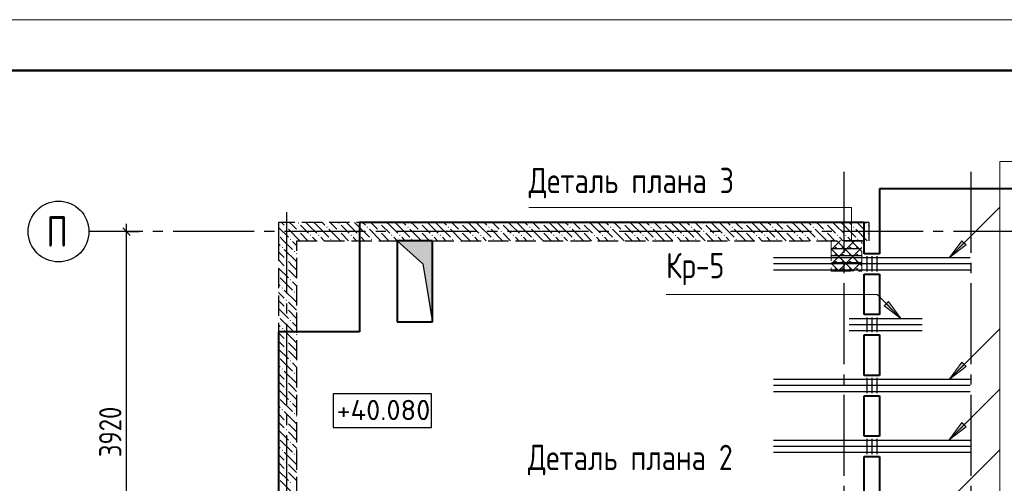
# Model space of a CAD drawing. Header units: millimetres. Extents: x 40580 to 1168286, y -220995 to 81020.
# Tile 177 of 194: x 487385 to 497101, y -90942 to -86368. Entities that reach past the tile are written whole.
import ezdxf

# ---------------------------------------------------------------- set-up
doc = ezdxf.new("R2010")
doc.units = ezdxf.units.MM
for name, pattern in [('______2', [270, 200, -70]), ('______5', [1100, 800, -100, 100, -100]), ('CENTER', [2, 1.25, -0.25, 0.25, -0.25])]:
    doc.linetypes.add(name, pattern=pattern)
for name, color, linetype, lineweight in [('S1 Стержни арматуры фон', 7, 'Continuous', 25), ('Standard', 7, 'Continuous', 25), ('Вспомогательная арматура', 52, 'Continuous', 25), ('Высотные отметки', 7, 'Continuous', 25), ('ЖБ Перекрытие верхний уровень', 7, 'Continuous', 35), ('ОСИ', 7, 'CENTER', 15), ('Основная', 7, 'Continuous', 40), ('Позиционная метка номер позиции', 7, 'Continuous', 13), ('Поперечное армирование AW фон', 7, 'Continuous', 25), ('Примечания', 7, 'Continuous', 13)]:
    doc.layers.add(name, color=color, linetype=linetype, lineweight=lineweight)
doc.layers.add('ЖБ Стена верхний уровень', color=7, linetype='______2', true_color=0x656565)
doc.layers.add('Тонкие', color=7, linetype='Continuous')
doc.layers.add('ФВ-2', color=7, linetype='Continuous')
doc.styles.add('GOST 2.304', font='isocpeur.ttf', dxfattribs={"width": 0.8})
doc.styles.add('GOST 2.304-81', font='txt')
doc.styles.add('ISOCPEUR', font='isocpeur.ttf')

msp = doc.modelspace()

# ---------------------------------------------------------------- hatches: boundary and pattern name
at = {"layer": 'ЖБ Стена верхний уровень', "linetype": 'Continuous', "lineweight": -3, "transparency": 33554687}
for points in [[(490009.3, -88415.3), (490015.8, -88408.8), (490022.3, -88415.3), (490015.8, -88421.8)], [(490129.3, -88375.3), (490135.8, -88368.8), (490142.3, -88375.3), (490135.8, -88381.8)], [(490409.3, -88415.3), (490415.8, -88408.8), (490422.3, -88415.3), (490415.8, -88421.8)], [(490529.3, -88375.3), (490535.8, -88368.8), (490542.3, -88375.3), (490535.8, -88381.8)], [(490809.3, -88415.3), (490815.8, -88408.8), (490822.3, -88415.3), (490815.8, -88421.8)], [(490929.3, -88375.3), (490935.8, -88368.8), (490942.3, -88375.3), (490935.8, -88381.8)], [(491209.3, -88415.3), (491215.8, -88408.8), (491222.3, -88415.3), (491215.8, -88421.8)], [(491329.3, -88375.3), (491335.8, -88368.8), (491342.3, -88375.3), (491335.8, -88381.8)], [(491609.3, -88415.3), (491615.8, -88408.8), (491622.3, -88415.3), (491615.8, -88421.8)], [(491729.3, -88375.3), (491735.8, -88368.8), (491742.3, -88375.3), (491735.8, -88381.8)], [(492009.3, -88415.3), (492015.8, -88408.8), (492022.3, -88415.3), (492015.8, -88421.8)], [(492129.3, -88375.3), (492135.8, -88368.8), (492142.3, -88375.3), (492135.8, -88381.8)], [(492409.3, -88415.3), (492415.8, -88408.8), (492422.3, -88415.3), (492415.8, -88421.8)], [(492529.3, -88375.3), (492535.8, -88368.8), (492542.3, -88375.3), (492535.8, -88381.8)], [(492809.3, -88415.3), (492815.8, -88408.8), (492822.3, -88415.3), (492815.8, -88421.8)], [(492929.3, -88375.3), (492935.8, -88368.8), (492942.3, -88375.3), (492935.8, -88381.8)], [(493209.3, -88415.3), (493215.8, -88408.8), (493222.3, -88415.3), (493215.8, -88421.8)], [(493329.3, -88375.3), (493335.8, -88368.8), (493342.3, -88375.3), (493335.8, -88381.8)], [(493609.3, -88415.3), (493615.8, -88408.8), (493622.3, -88415.3), (493615.8, -88421.8)], [(493729.3, -88375.3), (493735.8, -88368.8), (493742.3, -88375.3), (493735.8, -88381.8)], [(494009.3, -88415.3), (494015.8, -88408.8), (494022.3, -88415.3), (494015.8, -88421.8)], [(494129.3, -88375.3), (494135.8, -88368.8), (494142.3, -88375.3), (494135.8, -88381.8)], [(494409.3, -88415.3), (494415.8, -88408.8), (494422.3, -88415.3), (494415.8, -88421.8)], [(494529.3, -88375.3), (494535.8, -88368.8), (494542.3, -88375.3), (494535.8, -88381.8)], [(494809.3, -88415.3), (494815.8, -88408.8), (494822.3, -88415.3), (494815.8, -88421.8)], [(494929.3, -88375.3), (494935.8, -88368.8), (494942.3, -88375.3), (494935.8, -88381.8)], [(495209.3, -88415.3), (495215.8, -88408.8), (495222.3, -88415.3), (495215.8, -88421.8)], [(495329.3, -88375.3), (495335.8, -88368.8), (495342.3, -88375.3), (495335.8, -88381.8)], [(495609.3, -88415.3), (495615.8, -88408.8), (495622.3, -88415.3), (495615.8, -88421.8)], [(495729.3, -88375.3), (495735.8, -88368.8), (495742.3, -88375.3), (495735.8, -88381.8)], [(489938.8, -88491.9), (489942.3, -88495.3), (489938.8, -88498.8)], [(490129.3, -88455.3), (490135.8, -88448.8), (490142.3, -88455.3), (490135.8, -88461.8)], [(490249.3, -88495.3), (490255.8, -88488.8), (490262.3, -88495.3), (490255.8, -88501.8)], [(490329.3, -88495.3), (490335.8, -88488.8), (490342.3, -88495.3), (490335.8, -88501.8)], [(490529.3, -88455.3), (490535.8, -88448.8), (490542.3, -88455.3), (490535.8, -88461.8)], [(490649.3, -88495.3), (490655.8, -88488.8), (490662.3, -88495.3), (490655.8, -88501.8)], [(490729.3, -88495.3), (490735.8, -88488.8), (490742.3, -88495.3), (490735.8, -88501.8)], [(490929.3, -88455.3), (490935.8, -88448.8), (490942.3, -88455.3), (490935.8, -88461.8)], [(491049.3, -88495.3), (491055.8, -88488.8), (491062.3, -88495.3), (491055.8, -88501.8)], [(491129.3, -88495.3), (491135.8, -88488.8), (491142.3, -88495.3), (491135.8, -88501.8)], [(491329.3, -88455.3), (491335.8, -88448.8), (491342.3, -88455.3), (491335.8, -88461.8)], [(491449.3, -88495.3), (491455.8, -88488.8), (491462.3, -88495.3), (491455.8, -88501.8)], [(491529.3, -88495.3), (491535.8, -88488.8), (491542.3, -88495.3), (491535.8, -88501.8)], [(491729.3, -88455.3), (491735.8, -88448.8), (491742.3, -88455.3), (491735.8, -88461.8)], [(491849.3, -88495.3), (491855.8, -88488.8), (491862.3, -88495.3), (491855.8, -88501.8)], [(491929.3, -88495.3), (491935.8, -88488.8), (491942.3, -88495.3), (491935.8, -88501.8)], [(492129.3, -88455.3), (492135.8, -88448.8), (492142.3, -88455.3), (492135.8, -88461.8)], [(492249.3, -88495.3), (492255.8, -88488.8), (492262.3, -88495.3), (492255.8, -88501.8)], [(492329.3, -88495.3), (492335.8, -88488.8), (492342.3, -88495.3), (492335.8, -88501.8)], [(492529.3, -88455.3), (492535.8, -88448.8), (492542.3, -88455.3), (492535.8, -88461.8)], [(492649.3, -88495.3), (492655.8, -88488.8), (492662.3, -88495.3), (492655.8, -88501.8)], [(492729.3, -88495.3), (492735.8, -88488.8), (492742.3, -88495.3), (492735.8, -88501.8)], [(492929.3, -88455.3), (492935.8, -88448.8), (492942.3, -88455.3), (492935.8, -88461.8)], [(493049.3, -88495.3), (493055.8, -88488.8), (493062.3, -88495.3), (493055.8, -88501.8)], [(493129.3, -88495.3), (493135.8, -88488.8), (493142.3, -88495.3), (493135.8, -88501.8)], [(493329.3, -88455.3), (493335.8, -88448.8), (493342.3, -88455.3), (493335.8, -88461.8)], [(493449.3, -88495.3), (493455.8, -88488.8), (493462.3, -88495.3), (493455.8, -88501.8)], [(493529.3, -88495.3), (493535.8, -88488.8), (493542.3, -88495.3), (493535.8, -88501.8)], [(493729.3, -88455.3), (493735.8, -88448.8), (493742.3, -88455.3), (493735.8, -88461.8)], [(493849.3, -88495.3), (493855.8, -88488.8), (493862.3, -88495.3), (493855.8, -88501.8)], [(493929.3, -88495.3), (493935.8, -88488.8), (493942.3, -88495.3), (493935.8, -88501.8)], [(494129.3, -88455.3), (494135.8, -88448.8), (494142.3, -88455.3), (494135.8, -88461.8)], [(494249.3, -88495.3), (494255.8, -88488.8), (494262.3, -88495.3), (494255.8, -88501.8)], [(494329.3, -88495.3), (494335.8, -88488.8), (494342.3, -88495.3), (494335.8, -88501.8)], [(494529.3, -88455.3), (494535.8, -88448.8), (494542.3, -88455.3), (494535.8, -88461.8)], [(494649.3, -88495.3), (494655.8, -88488.8), (494662.3, -88495.3), (494655.8, -88501.8)], [(494729.3, -88495.3), (494735.8, -88488.8), (494742.3, -88495.3), (494735.8, -88501.8)], [(494929.3, -88455.3), (494935.8, -88448.8), (494942.3, -88455.3), (494935.8, -88461.8)], [(495049.3, -88495.3), (495055.8, -88488.8), (495062.3, -88495.3), (495055.8, -88501.8)], [(495129.3, -88495.3), (495135.8, -88488.8), (495142.3, -88495.3), (495135.8, -88501.8)], [(495329.3, -88455.3), (495335.8, -88448.8), (495342.3, -88455.3), (495335.8, -88461.8)], [(495449.3, -88495.3), (495455.8, -88488.8), (495462.3, -88495.3), (495455.8, -88501.8)], [(495529.3, -88495.3), (495535.8, -88488.8), (495542.3, -88495.3), (495535.8, -88501.8)], [(495729.3, -88455.3), (495735.8, -88448.8), (495742.3, -88455.3), (495735.8, -88461.8)], [(490049.3, -88535.3), (490055.8, -88528.8), (490062.3, -88535.3), (490055.8, -88541.8)], [(490449.3, -88535.3), (490455.8, -88528.8), (490462.3, -88535.3), (490455.8, -88541.8)], [(490849.3, -88535.3), (490855.8, -88528.8), (490862.3, -88535.3), (490855.8, -88541.8)], [(491249.3, -88535.3), (491255.8, -88528.8), (491262.3, -88535.3), (491255.8, -88541.8)], [(491649.3, -88535.3), (491655.8, -88528.8), (491662.3, -88535.3), (491655.8, -88541.8)], [(492049.3, -88535.3), (492055.8, -88528.8), (492062.3, -88535.3), (492055.8, -88541.8)], [(492449.3, -88535.3), (492455.8, -88528.8), (492462.3, -88535.3), (492455.8, -88541.8)], [(492849.3, -88535.3), (492855.8, -88528.8), (492862.3, -88535.3), (492855.8, -88541.8)], [(493249.3, -88535.3), (493255.8, -88528.8), (493262.3, -88535.3), (493255.8, -88541.8)], [(493649.3, -88535.3), (493655.8, -88528.8), (493662.3, -88535.3), (493655.8, -88541.8)], [(494049.3, -88535.3), (494055.8, -88528.8), (494062.3, -88535.3), (494055.8, -88541.8)], [(494449.3, -88535.3), (494455.8, -88528.8), (494462.3, -88535.3), (494455.8, -88541.8)], [(494849.3, -88535.3), (494855.8, -88528.8), (494862.3, -88535.3), (494855.8, -88541.8)], [(495249.3, -88535.3), (495255.8, -88528.8), (495262.3, -88535.3), (495255.8, -88541.8)], [(495649.3, -88535.3), (495655.8, -88528.8), (495662.3, -88535.3), (495655.8, -88541.8)], [(489969.3, -88615.3), (489975.8, -88608.8), (489982.3, -88615.3), (489975.8, -88621.8)], [(490089.3, -88655.3), (490095.8, -88648.8), (490102.3, -88655.3), (490095.8, -88661.8)], [(490009.3, -88735.3), (490015.8, -88728.8), (490022.3, -88735.3), (490015.8, -88741.8)], [(489938.8, -88891.9), (489942.3, -88895.3), (489938.8, -88898.8)], [(490009.3, -88815.3), (490015.8, -88808.8), (490022.3, -88815.3), (490015.8, -88821.8)], [(490049.3, -88935.3), (490055.8, -88928.8), (490062.3, -88935.3), (490055.8, -88941.8)], [(489969.3, -89015.3), (489975.8, -89008.8), (489982.3, -89015.3), (489975.8, -89021.8)], [(490089.3, -89055.3), (490095.8, -89048.8), (490102.3, -89055.3), (490095.8, -89061.8)], [(490009.3, -89135.3), (490015.8, -89128.8), (490022.3, -89135.3), (490015.8, -89141.8)], [(490009.3, -89215.3), (490015.8, -89208.8), (490022.3, -89215.3), (490015.8, -89221.8)], [(489938.8, -89291.9), (489942.3, -89295.3), (489938.8, -89298.8)], [(490049.3, -89335.3), (490055.8, -89328.8), (490062.3, -89335.3), (490055.8, -89341.8)], [(489969.3, -89415.3), (489975.8, -89408.8), (489982.3, -89415.3), (489975.8, -89421.8)], [(490089.3, -89455.3), (490095.8, -89448.8), (490102.3, -89455.3), (490095.8, -89461.8)], [(490009.3, -89535.3), (490015.8, -89528.8), (490022.3, -89535.3), (490015.8, -89541.8)], [(490009.3, -89615.3), (490015.8, -89608.8), (490022.3, -89615.3), (490015.8, -89621.8)], [(489938.8, -89691.9), (489942.3, -89695.3), (489938.8, -89698.8)], [(490049.3, -89735.3), (490055.8, -89728.8), (490062.3, -89735.3), (490055.8, -89741.8)], [(489969.3, -89815.3), (489975.8, -89808.8), (489982.3, -89815.3), (489975.8, -89821.8)], [(490089.3, -89855.3), (490095.8, -89848.8), (490102.3, -89855.3), (490095.8, -89861.8)], [(490009.3, -89935.3), (490015.8, -89928.8), (490022.3, -89935.3), (490015.8, -89941.8)], [(490009.3, -90015.3), (490015.8, -90008.8), (490022.3, -90015.3), (490015.8, -90021.8)], [(489938.8, -90091.9), (489942.3, -90095.3), (489938.8, -90098.8)], [(490049.3, -90135.3), (490055.8, -90128.8), (490062.3, -90135.3), (490055.8, -90141.8)], [(489969.3, -90215.3), (489975.8, -90208.8), (489982.3, -90215.3), (489975.8, -90221.8)], [(490089.3, -90255.3), (490095.8, -90248.8), (490102.3, -90255.3), (490095.8, -90261.8)], [(490009.3, -90335.3), (490015.8, -90328.8), (490022.3, -90335.3), (490015.8, -90341.8)], [(490009.3, -90415.3), (490015.8, -90408.8), (490022.3, -90415.3), (490015.8, -90421.8)], [(489938.8, -90491.9), (489942.3, -90495.3), (489938.8, -90498.8)], [(490049.3, -90535.3), (490055.8, -90528.8), (490062.3, -90535.3), (490055.8, -90541.8)], [(489969.3, -90615.3), (489975.8, -90608.8), (489982.3, -90615.3), (489975.8, -90621.8)], [(490009.3, -90735.3), (490015.8, -90728.8), (490022.3, -90735.3), (490015.8, -90741.8)], [(490089.3, -90655.3), (490095.8, -90648.8), (490102.3, -90655.3), (490095.8, -90661.8)], [(490009.3, -90815.3), (490015.8, -90808.8), (490022.3, -90815.3), (490015.8, -90821.8)], [(489938.8, -90891.9), (489942.3, -90895.3), (489938.8, -90898.8)], [(490049.3, -90935.3), (490055.8, -90928.8), (490062.3, -90935.3), (490055.8, -90941.8)]]:
    msp.add_hatch(color=7, dxfattribs=at).paths.add_polyline_path(points, flags=16)
at = {"layer": 'Позиционная метка номер позиции', "linetype": 'Continuous', "lineweight": 13, "transparency": 33554687}
for points in [[(496725.1, -88591.2), (496555.4, -88718.4), (496682.6, -88548.7)], [(495957.2, -89148.7), (496084.4, -89318.4), (495914.7, -89191.2)], [(496725.1, -89791.2), (496555.4, -89918.4), (496682.6, -89748.7)], [(496725.1, -90385.2), (496555.4, -90512.4), (496682.6, -90342.7)]]:
    msp.add_hatch(color=7, dxfattribs=at).paths.add_polyline_path(points, flags=16)
at = {"layer": 'ФВ-2'}
h = msp.add_hatch(color=256, dxfattribs=at)
h.dxf.hatch_style = 1
h.paths.add_polyline_path([(491438.8, -89297.2), (491364.2, -88778), (491108.8, -88548.5), (491438.8, -88548.5)])
h.paths.add_polyline_path([(491438.8, -89297.2), (491438.8, -88548.5), (491458.8, -88548.5), (491458.8, -89348.5)])

# ---------------------------------------------------------------- linework, layer by layer
at = {"color": 7, "linetype": 'Continuous', "lineweight": 25, "transparency": 33554687}
for centre in [(495438.8, -88618.4), (495438.8, -88688.4), (495508.8, -88618.4), (495508.8, -88688.4), (495578.8, -88618.4), (495578.8, -88688.4), (495648.8, -88618.4), (495648.8, -88688.4), (495438.8, -88758.4), (495508.8, -88758.4), (495578.8, -88758.4), (495648.8, -88758.4), (495438.8, -88828.4), (495508.8, -88828.4), (495578.8, -88828.4), (495648.8, -88828.4)]:
    msp.add_circle(centre, 5, dxfattribs=at)
at = {"layer": 'S1 Стержни арматуры фон', "color": 7, "linetype": 'Continuous', "lineweight": -3, "transparency": 33554687}
for p, q in [((496762.8, -88718.4), (494824.8, -88718.4)), ((496762.8, -88778.4), (494824.8, -88778.4)), ((496761.8, -88718.4), (494825.8, -88718.4)), ((496761.8, -88778.4), (494825.8, -88778.4)), ((496762.8, -88838.4), (494824.8, -88838.4)), ((496761.8, -88838.4), (494825.8, -88838.4)), ((496291.2, -89318.4), (495571.2, -89318.4)), ((496291.2, -89378.4), (495571.2, -89378.4)), ((495743.8, -89305.4), (495743.8, -89451.4)), ((495793.8, -89305.4), (495793.8, -89451.4)), ((495843.8, -89305.4), (495843.8, -89451.4)), ((496291.2, -89438.4), (495571.2, -89438.4)), ((496762.8, -89918.4), (494824.8, -89918.4)), ((496761.8, -89918.4), (494825.8, -89918.4)), ((496762.8, -89978.4), (494824.8, -89978.4)), ((496762.8, -90038.4), (494824.8, -90038.4)), ((496761.8, -89978.4), (494825.8, -89978.4)), ((496761.8, -90038.4), (494825.8, -90038.4)), ((496762.8, -90518.4), (494824.8, -90518.4)), ((496761.8, -90518.4), (494825.8, -90518.4)), ((496762.8, -90578.4), (494824.8, -90578.4)), ((496762.8, -90638.4), (494824.8, -90638.4)), ((496761.8, -90578.4), (494825.8, -90578.4)), ((496761.8, -90638.4), (494825.8, -90638.4))]:
    msp.add_line(p, q, dxfattribs=at)
at = {"layer": 'Standard', "color": 7, "linetype": 'Continuous', "lineweight": -3, "transparency": 33554687}
for p, q in [((488438.8, -88458.4), (488438.8, -88383.4)), ((488438.8, -92378.4), (488438.8, -88458.4))]:
    msp.add_line(p, q, dxfattribs=at)
at = {"layer": 'Standard', "color": 251, "linetype": 'Continuous', "lineweight": -3, "true_color": 0x656565, "transparency": 33554687}
for q in [(488168.3, -88458.4), (488313.8, -88458.4), (488563.8, -88458.4)]:
    msp.add_line((488438.8, -88458.4), q, dxfattribs=at)
at = {"layer": 'Standard', "color": 7, "linetype": 'Continuous', "lineweight": 25, "transparency": 33554687}
msp.add_line((488476.3, -88495.9), (488401.3, -88420.9), dxfattribs=at)
at = {"layer": 'Standard', "color": 7, "linetype": 'Continuous', "lineweight": 13, "transparency": 33554687}
msp.add_lwpolyline([(484468.3, -128368.4), (514168.3, -128368.4), (514168.3, -86368.4), (484468.3, -86368.4), (484468.3, -128368.4)], close=True, dxfattribs=at)
at = {"layer": 'Standard', "color": 7, "linetype": 'Continuous', "lineweight": 50, "transparency": 33554687}
msp.add_lwpolyline([(486468.3, -86868.4), (513668.3, -86868.4), (513668.3, -127868.4), (486468.3, -127868.4), (486468.3, -86868.4)], close=True, dxfattribs=at)
at = {"layer": 'Вспомогательная арматура', "color": 7, "linetype": 'Continuous', "lineweight": 25, "transparency": 33554687}
for p, q in [((495691, -88628.4), (495396, -88628.4)), ((495691, -88698.4), (495396, -88698.4)), ((495691, -88768.4), (495396, -88768.4)), ((495691, -88838.4), (495396, -88838.4))]:
    msp.add_line(p, q, dxfattribs=at)
at = {"layer": 'Высотные отметки', "color": 7, "linetype": 'Continuous', "lineweight": -3, "transparency": 33554687}
msp.add_lwpolyline([(490477.2, -90392.5), (491448.2, -90392.5), (491448.2, -90059.2), (490477.2, -90059.2), (490477.2, -90392.5)], dxfattribs=at)
at = {"layer": 'ЖБ Перекрытие верхний уровень', "color": 7, "linetype": 'Continuous', "lineweight": -3, "transparency": 33554687}
for p, q in [((490738.8, -88368.5), (490738.8, -88548.5)), ((490118.8, -89448.5), (489938.8, -89448.5))]:
    msp.add_line(p, q, dxfattribs=at)
at = {"layer": 'ЖБ Стена верхний уровень', "color": 251, "linetype": '______2', "lineweight": -3, "true_color": 0x656565, "transparency": 33554687}
for p, q in [((495768.8, -88368.5), (489938.8, -88368.5)), ((489938.8, -88368.5), (489938.8, -88548.5)), ((495768.8, -88548.5), (495768.8, -88368.5)), ((489938.8, -88548.5), (489938.8, -91618.5)), ((490118.8, -91618.5), (490118.8, -88548.5)), ((490118.8, -88548.5), (495768.8, -88548.5))]:
    msp.add_line(p, q, dxfattribs=at)
at = {"layer": 'ЖБ Стена верхний уровень', "color": 9, "linetype": 'Continuous', "lineweight": -3, "true_color": 0xc7c7c7, "transparency": 33554687}
for p, q in [((489968.9, -88368.5), (489995.8, -88395.3)), ((490075.8, -88395.3), (490048.9, -88368.5)), ((490115.8, -88435.3), (490075.8, -88395.3)), ((490155.8, -88395.3), (490235.8, -88475.3)), ((490235.8, -88395.3), (490208.9, -88368.5)), ((490235.8, -88395.3), (490315.8, -88475.3)), ((490288.9, -88368.5), (490315.8, -88395.3)), ((490315.8, -88395.3), (490435.8, -88515.3)), ((490368.9, -88368.5), (490395.8, -88395.3)), ((490475.8, -88395.3), (490448.9, -88368.5)), ((490515.8, -88435.3), (490475.8, -88395.3)), ((490555.8, -88395.3), (490635.8, -88475.3)), ((490635.8, -88395.3), (490608.9, -88368.5)), ((490635.8, -88395.3), (490715.8, -88475.3)), ((490688.9, -88368.5), (490715.8, -88395.3)), ((490715.8, -88395.3), (490835.8, -88515.3)), ((490768.9, -88368.5), (490795.8, -88395.3)), ((490875.8, -88395.3), (490848.9, -88368.5)), ((490915.8, -88435.3), (490875.8, -88395.3)), ((490955.8, -88395.3), (491035.8, -88475.3)), ((491035.8, -88395.3), (491008.9, -88368.5)), ((491035.8, -88395.3), (491115.8, -88475.3)), ((491088.9, -88368.5), (491115.8, -88395.3)), ((491115.8, -88395.3), (491235.8, -88515.3)), ((491168.9, -88368.5), (491195.8, -88395.3)), ((491275.8, -88395.3), (491248.9, -88368.5)), ((491315.8, -88435.3), (491275.8, -88395.3)), ((491355.8, -88395.3), (491435.8, -88475.3)), ((491435.8, -88395.3), (491408.9, -88368.5)), ((491435.8, -88395.3), (491515.8, -88475.3)), ((491488.9, -88368.5), (491515.8, -88395.3)), ((491515.8, -88395.3), (491635.8, -88515.3)), ((491568.9, -88368.5), (491595.8, -88395.3)), ((491675.8, -88395.3), (491648.9, -88368.5)), ((491715.8, -88435.3), (491675.8, -88395.3)), ((491755.8, -88395.3), (491835.8, -88475.3)), ((491835.8, -88395.3), (491808.9, -88368.5)), ((491835.8, -88395.3), (491915.8, -88475.3)), ((491888.9, -88368.5), (491915.8, -88395.3)), ((491915.8, -88395.3), (492035.8, -88515.3)), ((491968.9, -88368.5), (491995.8, -88395.3)), ((492075.8, -88395.3), (492048.9, -88368.5)), ((492115.8, -88435.3), (492075.8, -88395.3)), ((492155.8, -88395.3), (492235.8, -88475.3)), ((492235.8, -88395.3), (492208.9, -88368.5)), ((492235.8, -88395.3), (492315.8, -88475.3)), ((492288.9, -88368.5), (492315.8, -88395.3)), ((492315.8, -88395.3), (492435.8, -88515.3)), ((492368.9, -88368.5), (492395.8, -88395.3)), ((492475.8, -88395.3), (492448.9, -88368.5)), ((492515.8, -88435.3), (492475.8, -88395.3)), ((492555.8, -88395.3), (492635.8, -88475.3)), ((492635.8, -88395.3), (492608.9, -88368.5)), ((492635.8, -88395.3), (492715.8, -88475.3)), ((492688.9, -88368.5), (492715.8, -88395.3)), ((492715.8, -88395.3), (492835.8, -88515.3)), ((492768.9, -88368.5), (492795.8, -88395.3)), ((492875.8, -88395.3), (492848.9, -88368.5)), ((492915.8, -88435.3), (492875.8, -88395.3)), ((492955.8, -88395.3), (493035.8, -88475.3)), ((493035.8, -88395.3), (493008.9, -88368.5)), ((493035.8, -88395.3), (493115.8, -88475.3)), ((493088.9, -88368.5), (493115.8, -88395.3)), ((493115.8, -88395.3), (493235.8, -88515.3)), ((493168.9, -88368.5), (493195.8, -88395.3)), ((493275.8, -88395.3), (493248.9, -88368.5)), ((493315.8, -88435.3), (493275.8, -88395.3)), ((493355.8, -88395.3), (493435.8, -88475.3)), ((493435.8, -88395.3), (493408.9, -88368.5)), ((493435.8, -88395.3), (493515.8, -88475.3)), ((493488.9, -88368.5), (493515.8, -88395.3)), ((493515.8, -88395.3), (493635.8, -88515.3)), ((493568.9, -88368.5), (493595.8, -88395.3)), ((493675.8, -88395.3), (493648.9, -88368.5)), ((493715.8, -88435.3), (493675.8, -88395.3)), ((493755.8, -88395.3), (493835.8, -88475.3)), ((493835.8, -88395.3), (493808.9, -88368.5)), ((493835.8, -88395.3), (493915.8, -88475.3)), ((493888.9, -88368.5), (493915.8, -88395.3)), ((493915.8, -88395.3), (494035.8, -88515.3)), ((493968.9, -88368.5), (493995.8, -88395.3)), ((494075.8, -88395.3), (494048.9, -88368.5)), ((494115.8, -88435.3), (494075.8, -88395.3)), ((494155.8, -88395.3), (494235.8, -88475.3)), ((494235.8, -88395.3), (494208.9, -88368.5)), ((494235.8, -88395.3), (494315.8, -88475.3)), ((494288.9, -88368.5), (494315.8, -88395.3)), ((494315.8, -88395.3), (494435.8, -88515.3)), ((494368.9, -88368.5), (494395.8, -88395.3)), ((494475.8, -88395.3), (494448.9, -88368.5)), ((494515.8, -88435.3), (494475.8, -88395.3)), ((494555.8, -88395.3), (494635.8, -88475.3)), ((494635.8, -88395.3), (494608.9, -88368.5)), ((494635.8, -88395.3), (494715.8, -88475.3)), ((494688.9, -88368.5), (494715.8, -88395.3)), ((494715.8, -88395.3), (494835.8, -88515.3)), ((494768.9, -88368.5), (494795.8, -88395.3)), ((494875.8, -88395.3), (494848.9, -88368.5)), ((494915.8, -88435.3), (494875.8, -88395.3)), ((494955.8, -88395.3), (495035.8, -88475.3)), ((495035.8, -88395.3), (495008.9, -88368.5)), ((495035.8, -88395.3), (495115.8, -88475.3)), ((495088.9, -88368.5), (495115.8, -88395.3)), ((495115.8, -88395.3), (495235.8, -88515.3)), ((495168.9, -88368.5), (495195.8, -88395.3)), ((495275.8, -88395.3), (495248.9, -88368.5)), ((495315.8, -88435.3), (495275.8, -88395.3)), ((495355.8, -88395.3), (495435.8, -88475.3)), ((495435.8, -88395.3), (495408.9, -88368.5)), ((495435.8, -88395.3), (495515.8, -88475.3)), ((495488.9, -88368.5), (495515.8, -88395.3)), ((495515.8, -88395.3), (495635.8, -88515.3)), ((495568.9, -88368.5), (495595.8, -88395.3)), ((495675.8, -88395.3), (495648.9, -88368.5)), ((495715.8, -88435.3), (495675.8, -88395.3)), ((495755.8, -88395.3), (495768.8, -88408.4)), ((489938.8, -88418.4), (490035.8, -88515.3)), ((490035.8, -88435.3), (490148.9, -88548.5)), ((490155.8, -88475.3), (490228.9, -88548.5)), ((490435.8, -88435.3), (490548.9, -88548.5)), ((490555.8, -88475.3), (490628.9, -88548.5)), ((490835.8, -88435.3), (490948.9, -88548.5)), ((490955.8, -88475.3), (491028.9, -88548.5)), ((491235.8, -88435.3), (491348.9, -88548.5)), ((491355.8, -88475.3), (491428.9, -88548.5)), ((491635.8, -88435.3), (491748.9, -88548.5)), ((491755.8, -88475.3), (491828.9, -88548.5)), ((492035.8, -88435.3), (492148.9, -88548.5)), ((492155.8, -88475.3), (492228.9, -88548.5)), ((492435.8, -88435.3), (492548.9, -88548.5)), ((492555.8, -88475.3), (492628.9, -88548.5)), ((492835.8, -88435.3), (492948.9, -88548.5)), ((492955.8, -88475.3), (493028.9, -88548.5)), ((493235.8, -88435.3), (493348.9, -88548.5)), ((493355.8, -88475.3), (493428.9, -88548.5)), ((493635.8, -88435.3), (493748.9, -88548.5)), ((493755.8, -88475.3), (493828.9, -88548.5)), ((494035.8, -88435.3), (494148.9, -88548.5)), ((494155.8, -88475.3), (494228.9, -88548.5)), ((494435.8, -88435.3), (494548.9, -88548.5)), ((494555.8, -88475.3), (494628.9, -88548.5)), ((494835.8, -88435.3), (494948.9, -88548.5)), ((494955.8, -88475.3), (495028.9, -88548.5)), ((495235.8, -88435.3), (495348.9, -88548.5)), ((495355.8, -88475.3), (495428.9, -88548.5)), ((495635.8, -88435.3), (495748.9, -88548.5)), ((495755.8, -88475.3), (495768.8, -88488.4)), ((489955.8, -88595.3), (489938.8, -88578.4)), ((489955.8, -88515.3), (489988.9, -88548.5)), ((489988.9, -88548.5), (490075.8, -88635.3)), ((490075.8, -88555.3), (490118.8, -88598.4)), ((490308.9, -88548.5), (490275.8, -88515.3)), ((490355.8, -88515.3), (490388.9, -88548.5)), ((490708.9, -88548.5), (490675.8, -88515.3)), ((490755.8, -88515.3), (490788.9, -88548.5)), ((491108.9, -88548.5), (491075.8, -88515.3)), ((491155.8, -88515.3), (491188.9, -88548.5)), ((491508.9, -88548.5), (491475.8, -88515.3)), ((491555.8, -88515.3), (491588.9, -88548.5)), ((491908.9, -88548.5), (491875.8, -88515.3)), ((491955.8, -88515.3), (491988.9, -88548.5)), ((492308.9, -88548.5), (492275.8, -88515.3)), ((492355.8, -88515.3), (492388.9, -88548.5)), ((492708.9, -88548.5), (492675.8, -88515.3)), ((492755.8, -88515.3), (492788.9, -88548.5)), ((493108.9, -88548.5), (493075.8, -88515.3)), ((493155.8, -88515.3), (493188.9, -88548.5)), ((493508.9, -88548.5), (493475.8, -88515.3)), ((493555.8, -88515.3), (493588.9, -88548.5)), ((493908.9, -88548.5), (493875.8, -88515.3)), ((493955.8, -88515.3), (493988.9, -88548.5)), ((494308.9, -88548.5), (494275.8, -88515.3)), ((494355.8, -88515.3), (494388.9, -88548.5)), ((494708.9, -88548.5), (494675.8, -88515.3)), ((494755.8, -88515.3), (494788.9, -88548.5)), ((495108.9, -88548.5), (495075.8, -88515.3)), ((495155.8, -88515.3), (495188.9, -88548.5)), ((495508.9, -88548.5), (495475.8, -88515.3)), ((495555.8, -88515.3), (495588.9, -88548.5)), ((489938.8, -88658.4), (489995.8, -88715.3)), ((489995.8, -88635.3), (490115.8, -88755.3)), ((490118.8, -88678.4), (490115.8, -88675.3)), ((489938.8, -88738.4), (489995.8, -88795.3)), ((490075.8, -88795.3), (490035.8, -88755.3)), ((490115.8, -88835.3), (490075.8, -88795.3)), ((489938.8, -88818.4), (490035.8, -88915.3)), ((490035.8, -88835.3), (490118.8, -88918.4)), ((489955.8, -88995.3), (489938.8, -88978.4)), ((489955.8, -88915.3), (490075.8, -89035.3)), ((490075.8, -88955.3), (490118.8, -88998.4)), ((489938.8, -89058.4), (489995.8, -89115.3)), ((489995.8, -89035.3), (490115.8, -89155.3)), ((490118.8, -89078.4), (490115.8, -89075.3)), ((489938.8, -89138.4), (489995.8, -89195.3)), ((490075.8, -89195.3), (490035.8, -89155.3)), ((489938.8, -89218.4), (490035.8, -89315.3)), ((490035.8, -89235.3), (490118.8, -89318.4)), ((490115.8, -89235.3), (490075.8, -89195.3)), ((489955.8, -89395.3), (489938.8, -89378.4)), ((489955.8, -89315.3), (490075.8, -89435.3)), ((490075.8, -89355.3), (490118.8, -89398.4)), ((489938.8, -89458.4), (489995.8, -89515.3)), ((489995.8, -89435.3), (490115.8, -89555.3)), ((490118.8, -89478.4), (490115.8, -89475.3)), ((489938.8, -89538.4), (489995.8, -89595.3)), ((490075.8, -89595.3), (490035.8, -89555.3)), ((489938.8, -89618.4), (490035.8, -89715.3)), ((490035.8, -89635.3), (490118.8, -89718.4)), ((490115.8, -89635.3), (490075.8, -89595.3)), ((489955.8, -89715.3), (490075.8, -89835.3)), ((490075.8, -89755.3), (490118.8, -89798.4)), ((489955.8, -89795.3), (489938.8, -89778.4)), ((489938.8, -89858.4), (489995.8, -89915.3)), ((489995.8, -89835.3), (490115.8, -89955.3)), ((489938.8, -89938.4), (489995.8, -89995.3)), ((490075.8, -89995.3), (490035.8, -89955.3)), ((490118.8, -89878.4), (490115.8, -89875.3)), ((489938.8, -90018.4), (490035.8, -90115.3)), ((490035.8, -90035.3), (490118.8, -90118.4)), ((490115.8, -90035.3), (490075.8, -89995.3)), ((489955.8, -90115.3), (490075.8, -90235.3)), ((490075.8, -90155.3), (490118.8, -90198.4)), ((489955.8, -90195.3), (489938.8, -90178.4)), ((489938.8, -90258.4), (489995.8, -90315.3)), ((489995.8, -90235.3), (490115.8, -90355.3)), ((489938.8, -90338.4), (489995.8, -90395.3)), ((490075.8, -90395.3), (490035.8, -90355.3)), ((490118.8, -90278.4), (490115.8, -90275.3)), ((489938.8, -90418.4), (490035.8, -90515.3)), ((490035.8, -90435.3), (490118.8, -90518.4)), ((490115.8, -90435.3), (490075.8, -90395.3)), ((489955.8, -90515.3), (490075.8, -90635.3)), ((489955.8, -90595.3), (489938.8, -90578.4)), ((489995.8, -90635.3), (490115.8, -90755.3)), ((490075.8, -90555.3), (490118.8, -90598.4)), ((489938.8, -90658.4), (489995.8, -90715.3)), ((489938.8, -90738.4), (489995.8, -90795.3)), ((490118.8, -90678.4), (490115.8, -90675.3)), ((489938.8, -90818.4), (490035.8, -90915.3)), ((490075.8, -90795.3), (490035.8, -90755.3)), ((490035.8, -90835.3), (490118.8, -90918.4)), ((490115.8, -90835.3), (490075.8, -90795.3)), ((489955.8, -90915.3), (490075.8, -91035.3))]:
    msp.add_line(p, q, dxfattribs=at)
at = {"layer": 'ОСИ', "color": 8, "linetype": '______5', "lineweight": -3, "transparency": 33554687}
for p, q in [((495518.8, -87868.4), (495518.8, -121308.4)), ((496768.8, -87868.4), (496768.8, -121308.4)), ((490018.8, -88268.4), (490018.8, -121308.4)), ((497398.8, -88458.4), (488068.3, -88458.4))]:
    msp.add_line(p, q, dxfattribs=at)
at = {"layer": 'ОСИ', "color": 7, "linetype": 'Continuous', "lineweight": -3, "transparency": 33554687}
msp.add_circle((487768.3, -88458.4), 300, dxfattribs=at)
at = {"layer": 'Основная', "transparency": 33554687}
for p, q in [((497468.8, -88038.5), (495868.8, -88038.5)), ((495868.8, -88038.5), (495868.8, -88678.5)), ((495718.8, -88368.5), (490738.8, -88368.5)), ((490738.8, -88368.5), (490738.8, -89448.5)), ((495718.8, -88678.5), (495718.8, -88368.5)), ((491458.8, -88548.5), (491108.8, -88548.5)), ((491108.8, -88548.5), (491108.8, -89348.5)), ((491458.8, -89348.5), (491458.8, -88548.5)), ((495868.8, -88678.5), (495718.8, -88678.5)), ((495718.8, -89278.5), (495718.8, -88878.5)), ((495718.8, -88878.5), (495868.8, -88878.5)), ((495868.8, -88878.5), (495868.8, -89278.5)), ((495868.8, -89278.5), (495718.8, -89278.5)), ((491108.8, -89348.5), (491458.8, -89348.5)), ((490738.8, -89448.5), (489938.8, -89448.5)), ((489938.8, -89448.5), (489938.8, -93678.5)), ((495718.8, -89478.5), (495868.8, -89478.5)), ((495718.8, -89878.5), (495718.8, -89478.5)), ((495868.8, -89478.5), (495868.8, -89878.5)), ((495868.8, -89878.5), (495718.8, -89878.5)), ((495718.8, -90478.5), (495718.8, -90078.5)), ((495718.8, -90078.5), (495868.8, -90078.5)), ((495868.8, -90078.5), (495868.8, -90478.5)), ((495868.8, -90478.5), (495718.8, -90478.5)), ((495718.8, -90678.5), (495868.8, -90678.5)), ((495718.8, -91078.5), (495718.8, -90678.5)), ((495868.8, -90678.5), (495868.8, -91078.5))]:
    msp.add_line(p, q, dxfattribs=at)
at = {"layer": 'Позиционная метка номер позиции', "color": 7, "linetype": 'Continuous', "lineweight": 13, "transparency": 33554687}
for p, q in [((496555.4, -88718.4), (496682.6, -88548.7)), ((496725.1, -88591.2), (496555.4, -88718.4)), ((496682.6, -88548.7), (496725.1, -88591.2)), ((496703.8, -88569.9), (496714.5, -88559.3)), ((496555.4, -88718.4), (496555.4, -88718.4)), ((496555.4, -88718.4), (496555.4, -88718.4)), ((496555.4, -88718.4), (496555.4, -88718.4)), ((495914.7, -89191.2), (495957.2, -89148.7)), ((495936, -89169.9), (495925.4, -89159.3)), ((495957.2, -89148.7), (496084.4, -89318.4)), ((496084.4, -89318.4), (495914.7, -89191.2)), ((496084.4, -89318.4), (496084.4, -89318.4)), ((496084.4, -89318.4), (496084.4, -89318.4)), ((496084.4, -89318.4), (496084.4, -89318.4)), ((496555.4, -89918.4), (497055.4, -89418.4)), ((496555.4, -89918.4), (496682.6, -89748.7)), ((496682.6, -89748.7), (496725.1, -89791.2)), ((496703.8, -89769.9), (496714.5, -89759.3)), ((496725.1, -89791.2), (496555.4, -89918.4)), ((496555.4, -89918.4), (496555.4, -89918.4)), ((496555.4, -89918.4), (496555.4, -89918.4)), ((496555.4, -89918.4), (496555.4, -89918.4)), ((496555.4, -90512.4), (497055.4, -90012.4)), ((496555.4, -90512.4), (496682.6, -90342.7)), ((496682.6, -90342.7), (496725.1, -90385.2)), ((496703.8, -90364), (496714.5, -90353.3)), ((496725.1, -90385.2), (496555.4, -90512.4)), ((496555.4, -90512.4), (496555.4, -90512.4)), ((496555.4, -90512.4), (496555.4, -90512.4)), ((496555.4, -90512.4), (496555.4, -90512.4)), ((496555.4, -91112.4), (497055.4, -90612.4))]:
    msp.add_line(p, q, dxfattribs=at)
for points in [[(496555.4, -88718.4), (497055.4, -88218.4), (497055.4, -87766.1), (497855.4, -87766.1)], [(496555.4, -95918.4), (497055.4, -95418.4), (497055.4, -87766.1), (497855.4, -87766.1)], [(496084.4, -89318.4), (495844.5, -89078.4), (493762.9, -89078.4)]]:
    msp.add_lwpolyline(points, dxfattribs=at)
at = {"layer": 'Поперечное армирование AW фон', "color": 7, "linetype": 'Continuous', "lineweight": -3, "transparency": 33554687}
for p, q in [((495743.8, -88702.9), (495743.8, -88853.9)), ((495793.8, -88702.9), (495793.8, -88853.9)), ((495843.8, -88702.9), (495843.8, -88853.9)), ((495743.8, -89902.9), (495743.8, -90053.9)), ((495793.8, -89902.9), (495793.8, -90053.9)), ((495843.8, -89902.9), (495843.8, -90053.9)), ((495743.8, -90502.9), (495743.8, -90653.9)), ((495793.8, -90502.9), (495793.8, -90653.9)), ((495843.8, -90502.9), (495843.8, -90653.9))]:
    msp.add_line(p, q, dxfattribs=at)
at = {"layer": 'Примечания', "color": 252, "linetype": 'Continuous', "lineweight": 13, "true_color": 0x8f8f8f, "transparency": 33554687}
for p, q in [((495391, -88640.1), (495485.1, -88545.9)), ((495391, -88780.1), (495625.1, -88545.9)), ((495446.4, -88545.9), (495696, -88795.5)), ((495586.4, -88545.9), (495696, -88655.5)), ((495391, -88630.5), (495611.4, -88850.9)), ((495460.1, -88850.9), (495696, -88615.1)), ((495391, -88770.5), (495471.4, -88850.9)), ((495600.1, -88850.9), (495696, -88755.1))]:
    msp.add_line(p, q, dxfattribs=at)
at = {"layer": 'Примечания', "color": 7, "linetype": '______2', "lineweight": 13, "transparency": 33554687}
for p, q in [((495391, -88545.9), (495391, -88850.9)), ((495696, -88545.9), (495391, -88545.9)), ((495696, -88850.9), (495696, -88545.9)), ((495391, -88850.9), (495696, -88850.9))]:
    msp.add_line(p, q, dxfattribs=at)
at = {"layer": 'Примечания', "color": 7, "linetype": 'Continuous', "lineweight": 13, "transparency": 33554687}
msp.add_lwpolyline([(492408.3, -88222.8), (495591.3, -88222.8), (495591.3, -88545.9)], dxfattribs=at)
at = {"layer": 'Тонкие'}
for p, q in [((491108.8, -88548.5), (491364.2, -88778)), ((491364.2, -88778), (491458.8, -89348.5))]:
    msp.add_line(p, q, dxfattribs=at)

# ---------------------------------------------------------------- texts
at = {"layer": 'Standard', "color": 7, "linetype": 'Continuous', "lineweight": 25, "transparency": 33554687, "insert": (493762.9, -88986.8), "char_height": 250, "width": 711.255, "attachment_point": 7, "style": 'GOST 2.304'}
msp.add_mtext('Кр-5', dxfattribs=at)
at = {"layer": 'Standard', "color": 7, "linetype": 'Continuous', "lineweight": 25, "transparency": 33554687, "insert": (488388.8, -90684.3), "char_height": 220, "width": 657.052, "attachment_point": 7, "rotation": 90, "style": 'GOST 2.304-81'}
msp.add_mtext('3920', dxfattribs=at)
at = {"layer": 'Высотные отметки', "color": 7, "linetype": 'Continuous', "lineweight": -3, "transparency": 33554687, "insert": (490511.3, -90319.2), "char_height": 200, "width": 884.92, "attachment_point": 7, "style": 'GOST 2.304'}
msp.add_mtext('\\pxt4;{\\W1.0200;+40.080}', dxfattribs=at)
at = {"layer": 'ОСИ', "color": 7, "linetype": 'Continuous', "lineweight": 25, "transparency": 33554687, "insert": (487648.3, -88608.4), "char_height": 300, "width": 359.848, "attachment_point": 7, "style": 'ISOCPEUR'}
msp.add_mtext('\\W0.80;П', dxfattribs=at)
at = {"layer": 'Примечания', "color": 7, "linetype": 'Continuous', "lineweight": 25, "transparency": 33554687, "char_height": 250, "attachment_point": 7, "style": 'GOST 2.304'}
for s, insert, width in [('Деталь\\~плана\\~3', (492408.3, -88131.2), 2132.446), ('Деталь\\~плана\\~2', (492400, -90863.7), 2150.153)]:
    msp.add_mtext(s, dxfattribs=dict(at, insert=insert, width=width))

doc.saveas('drawing.dxf')
